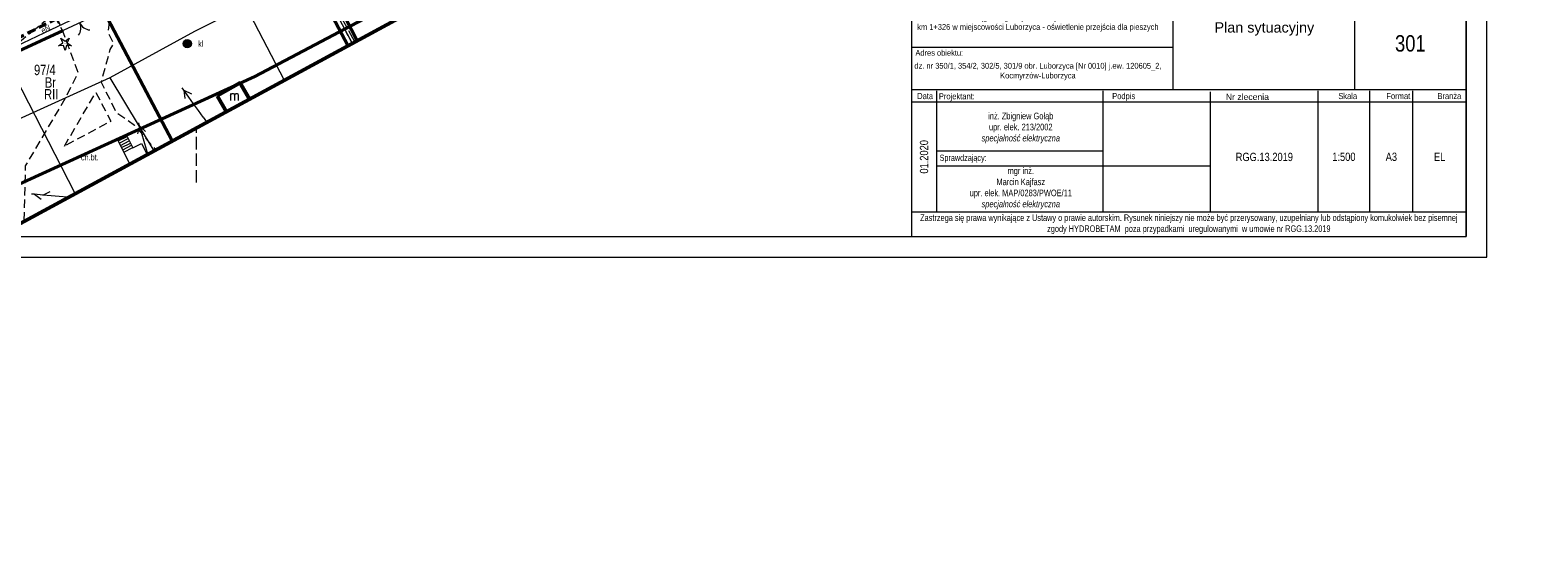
# Model space of a CAD drawing. Header units: metres. Extents: x 7437415 to 7437762, y 5556624 to 5556902.
# Tile 18 of 36: x 7437580 to 7437762, y 5556624 to 5556685. Entities that reach past the tile are written whole.
import ezdxf
from ezdxf.enums import TextEntityAlignment as Align

# ---------------------------------------------------------------- set-up
doc = ezdxf.new("R2010")
doc.units = ezdxf.units.M
doc.header["$MEASUREMENT"] = 0
for name, pattern in [('DGN Style 1', [1.842793, 0.003066, -1.839727]), ('EGBK02-500', [2, 1.5, -0.5]), ('EGBU01-500', [1, 0.5, -0.5]), ('KTCR02-500', [1.5, 1, -0.5]), ('KTJZ01-500', [2, 1.5, -0.5])]:
    doc.linetypes.add(name, pattern=pattern)
doc.layers.get('0').update_dxf_attribs({"color": 250, "lineweight": 5})
for name, color, linetype, lineweight in [('_TABELKA', 7, 'Continuous', 9), ('brama (linia) - symbol', 7, 'Continuous', 5), ('BUIB02_01', 250, 'Continuous', 5), ('EGBB01', 250, 'Continuous', 5), ('EGBD03', 250, 'Continuous', 5), ('EGBK02', 250, 'Continuous', 5), ('EGBS10', 250, 'Continuous', 5), ('EGBU01', 250, 'Continuous', 5), ('KTCR02', 250, 'Continuous', 5), ('KTJZ01', 250, 'Continuous', 5), ('KTOK02', 250, 'Continuous', 5), ('KTOK05_01', 250, 'Continuous', 5), ('MPZP', 250, 'Continuous', 5), ('OBOP01_01', 250, 'Continuous', 5), ('przewód elektroenergetyczny (linia)', 7, 'Continuous', 5), ('przewód elektroenergetyczny (linia)-Atr1', 7, 'Continuous', 5), ('przewód elektroenergetyczny niskiego napięcia (linia) - symbol', 7, 'Continuous', 5), ('przewód kanalizacyjny (linia)', 7, 'Continuous', 5), ('SUPG_01', 250, 'Continuous', 5), ('SUUS07', 250, 'Continuous', 5), ('Warstwa 1', 250, 'Continuous', 5)]:
    doc.layers.add(name, color=color, linetype=linetype, lineweight=lineweight)
doc.styles.add('ROMANS', font='arial.ttf', dxfattribs={"width": 0.8})
doc.styles.get("Standard").update_dxf_attribs({"font": 'txt.shx', "width": 0.75})
doc.linetypes.add('KTOK05_01-500', pattern='A,3.75,[13,dgnlstyle-rozp_2015.shx,S=0.002778,R=0,X=0,Y=0],3.75', length=7.5)

# ---------------------------------------------------------------- blocks, each defined once
blk = doc.blocks.new('PE04')
at = {"color": 0, "linetype": 'Continuous', "lineweight": 13, "ltscale": 10}
for p, q in [((6.5, 0), (0, 0)), ((6.5, 0), (16.5, 0)), ((16.5, 0), (26.5, 0)), ((26.5, 0), (36.5, 0)), ((36.5, 0), (46.5, 0)), ((46.5, 0), (37.84, 5)), ((46.5, 0), (37.84, -5)), ((46.5, 0), (50, 0))]:
    blk.add_line(p, q, dxfattribs=at)
blk = doc.blocks.new('OK02')
at = {"layer": 'brama (linia) - symbol', "color": 0, "linetype": 'Continuous', "lineweight": 13, "ltscale": 10}
for centre, start, end in [((-15, 0), 0, 60), ((15, 0), 120, 180)]:
    blk.add_arc(centre, 15, start, end, dxfattribs=at)
blk = doc.blocks.new('OBOP01_01')
at = {"layer": 'OBOP01_01', "linetype": 'Continuous', "lineweight": 13}
h = blk.add_hatch(color=96, dxfattribs=at)
edge = h.paths.add_edge_path()
edge.add_arc((0, 0), 0.05, 0, 360)
at = {"layer": 'OBOP01_01', "color": 96, "linetype": 'Continuous', "lineweight": 13, "flags": 128}
blk.add_lwpolyline([(0, -0.83), (-0.17, -0.23), (-0.79, -0.26), (-0.27, 0.09), (-0.49, 0.67), (0, 0.28), (0.49, 0.67), (0.27, 0.09), (0.79, -0.26), (0.17, -0.23), (0, -0.83)], close=True, dxfattribs=at)
blk = doc.blocks.new('SUUS07')
at = {"layer": 'SUUS07', "linetype": 'Continuous', "lineweight": 13}
h = blk.add_hatch(color=8, dxfattribs=at)
edge = h.paths.add_edge_path()
edge.add_arc((0, 0), 0.5, 0, 360)
at = {"layer": 'SUUS07', "color": 250, "linetype": 'Continuous', "lineweight": 13}
blk.add_line((-0.5, 0), (0.5, 0), dxfattribs=at)
blk.add_circle((0, 0), 0.5, dxfattribs=at)

msp = doc.modelspace()

# ---------------------------------------------------------------- linework, layer by layer
at = {"color": 0, "linetype": 'Continuous', "lineweight": 13}
for p, q in [((7437593.127, 5556673.901), (7437592.892, 5556672.929)), ((7437593.127, 5556673.901), (7437592.892, 5556672.929)), ((7437593.127, 5556673.901), (7437593.028, 5556674.236)), ((7437593.127, 5556673.901), (7437593.028, 5556674.236)), ((7437593.409, 5556672.941), (7437593.127, 5556673.901)), ((7437593.127, 5556673.901), (7437593.851, 5556673.211)), ((7437593.409, 5556672.941), (7437593.127, 5556673.901)), ((7437593.127, 5556673.901), (7437593.851, 5556673.211)), ((7437593.691, 5556671.982), (7437593.409, 5556672.941)), ((7437593.691, 5556671.982), (7437593.409, 5556672.941)), ((7437593.974, 5556671.023), (7437593.691, 5556671.982)), ((7437593.974, 5556671.023), (7437593.691, 5556671.982)), ((7437594.131, 5556670.489), (7437593.974, 5556671.023)), ((7437594.131, 5556670.489), (7437593.974, 5556671.023)), ((7437580.468, 5556665.637), (7437580.119, 5556665.668)), ((7437580.468, 5556665.637), (7437580.119, 5556665.668)), ((7437581.464, 5556665.55), (7437580.468, 5556665.637)), ((7437580.468, 5556665.637), (7437581.287, 5556665.063)), ((7437581.464, 5556665.55), (7437580.468, 5556665.637)), ((7437580.468, 5556665.637), (7437581.287, 5556665.063)), ((7437581.464, 5556665.55), (7437582.37, 5556665.972)), ((7437581.464, 5556665.55), (7437582.37, 5556665.972)), ((7437582.46, 5556665.462), (7437581.464, 5556665.55)), ((7437582.46, 5556665.462), (7437581.464, 5556665.55)), ((7437583.456, 5556665.374), (7437582.46, 5556665.462)), ((7437583.456, 5556665.374), (7437582.46, 5556665.462)), ((7437584.452, 5556665.287), (7437583.456, 5556665.374)), ((7437584.452, 5556665.287), (7437583.456, 5556665.374)), ((7437584.452, 5556665.287), (7437584.525, 5556665.281)), ((7437584.452, 5556665.287), (7437584.525, 5556665.281))]:
    msp.add_line(p, q, dxfattribs=at)
at = {"layer": '_TABELKA'}
for p, q in [((7437686.1, 5556695.807), (7437686.1, 5556660.566)), ((7437717.636, 5556678.257), (7437717.636, 5556695.807)), ((7437752.925, 5556695.807), (7437752.925, 5556684.445)), ((7437739.465, 5556689.729), (7437739.465, 5556678.257)), ((7437752.925, 5556688.007), (7437752.925, 5556660.566)), ((7437686.1, 5556683.345), (7437717.636, 5556683.345)), ((7437686.1, 5556678.257), (7437752.925, 5556678.257)), ((7437689.145, 5556663.546), (7437689.145, 5556678.08)), ((7437722.142, 5556663.546), (7437722.142, 5556677.967)), ((7437735.073, 5556663.546), (7437735.073, 5556678.08)), ((7437741.307, 5556663.546), (7437741.307, 5556678.08)), ((7437746.507, 5556663.546), (7437746.507, 5556678.08)), ((7437686.1, 5556676.754), (7437752.925, 5556676.754))]:
    msp.add_line(p, q, dxfattribs=at)
at = {"layer": '_TABELKA', "ltscale": 10}
msp.add_line((7437686.1, 5556663.546), (7437752.925, 5556663.546), dxfattribs=at)
at = {"layer": '_TABELKA', "color": 7}
for points in [[(7437755.425, 5556804.566), (7437414.651, 5556804.566), (7437414.651, 5556658.066), (7437755.425, 5556658.066)], [(7437752.925, 5556802.066), (7437417.151, 5556802.066), (7437417.151, 5556660.566), (7437752.925, 5556660.566)]]:
    msp.add_lwpolyline(points, close=True, dxfattribs=at)
at = {"layer": '_TABELKA'}
for points in [[(7437709.157, 5556678.08), (7437709.157, 5556663.546)], [(7437689.145, 5556670.86), (7437709.157, 5556670.86)], [(7437689.145, 5556669.062), (7437722.142, 5556669.062)]]:
    msp.add_lwpolyline(points, dxfattribs=at)
at = {"layer": '_TABELKA', "linetype": 'DGN Style 1', "flags": 128}
msp.add_lwpolyline([(7437746.664, 5556660.566), (7437752.925, 5556660.566), (7437752.925, 5556676.522)], dxfattribs=at)
at = {"layer": '_TABELKA', "flags": 128}
msp.add_lwpolyline([(7437686.1, 5556660.566), (7437752.925, 5556660.566)], dxfattribs=at)
at = {"layer": 'BUIB02_01', "color": 212, "linetype": 'Continuous', "lineweight": 40}
msp.add_line((7437609.016, 5556704.209), (7437619.315, 5556684.139), dxfattribs=at)
at = {"layer": 'EGBB01', "color": 7, "linetype": 'Continuous', "lineweight": 53, "flags": 128}
for points in [[(7437605.26, 5556679.07), (7437602.48, 5556677.49)], [(7437606.366, 5556677.122), (7437605.26, 5556679.07)], [(7437602.48, 5556677.49), (7437603.561, 5556675.601)]]:
    msp.add_lwpolyline(points, dxfattribs=at)
at = {"layer": 'EGBD03', "color": 96, "linetype": 'Continuous', "lineweight": 13, "flags": 128}
for points in [[(7437608.79, 5556702.48), (7437618.728, 5556683.825)], [(7437588.89, 5556687.53), (7437596.998, 5556672.043)]]:
    msp.add_lwpolyline(points, dxfattribs=at)
at = {"layer": 'EGBK02', "color": 96, "linetype": 'EGBK02-500', "lineweight": 13, "flags": 128}
msp.add_lwpolyline([(7437596.998, 5556672.043), (7437588.89, 5556687.53)], dxfattribs=at)
at = {"layer": 'EGBS10', "color": 7, "linetype": 'Continuous', "lineweight": 13}
for p, q in [((7437590.54, 5556672.06), (7437591.61, 5556672.61)), ((7437590.54, 5556672.06), (7437591.61, 5556672.61)), ((7437591.955, 5556669.309), (7437590.54, 5556672.06)), ((7437590.68, 5556671.79), (7437591.75, 5556672.34)), ((7437590.81, 5556671.53), (7437591.88, 5556672.08)), ((7437590.95, 5556671.26), (7437592.02, 5556671.81)), ((7437591.09, 5556670.99), (7437592.16, 5556671.54)), ((7437591.61, 5556672.61), (7437592.32, 5556671.23)), ((7437592.32, 5556671.23), (7437593.34, 5556671.75)), ((7437593.34, 5556671.75), (7437594.019, 5556670.428)), ((7437591.23, 5556670.73), (7437592.3, 5556671.28))]:
    msp.add_line(p, q, dxfattribs=at)
at = {"layer": 'EGBU01', "color": 96, "linetype": 'EGBU01-500', "lineweight": 13, "flags": 128}
for points in [[(7437618.728, 5556683.825), (7437608.79, 5556702.48)], [(7437608.79, 5556702.48), (7437618.728, 5556683.825)], [(7437583.87, 5556685.3), (7437581.3, 5556690.06)], [(7437588.89, 5556687.53), (7437596.998, 5556672.043)], [(7437596.998, 5556672.043), (7437588.89, 5556687.53)], [(7437575.92, 5556681.62), (7437583.87, 5556685.3)]]:
    msp.add_lwpolyline(points, dxfattribs=at)
at = {"layer": 'KTCR02', "color": 7, "linetype": 'KTCR02-500', "lineweight": 13, "flags": 128}
msp.add_lwpolyline([(7437579.22, 5556662.5), (7437579.39, 5556669.07), (7437584.18, 5556677.18), (7437585.74, 5556680.27), (7437583.87, 5556685.3), (7437583.31, 5556686.59), (7437584.59, 5556687.27), (7437588.01, 5556689.01), (7437588.89, 5556687.53), (7437589.46, 5556686.32), (7437589.32, 5556685.09), (7437590, 5556683.81), (7437589.55, 5556683.08), (7437588.49, 5556679.13), (7437590.29, 5556675.55), (7437592.5, 5556673.98), (7437595.057, 5556670.991)], dxfattribs=at)
msp.add_lwpolyline([(7437584.07, 5556671.44), (7437587.86, 5556677.9), (7437589.66, 5556674.43), (7437584.07, 5556671.44)], close=True, dxfattribs=at)
at = {"layer": 'KTJZ01', "color": 7, "linetype": 'KTJZ01-500', "lineweight": 13, "flags": 128}
for points in [[(7437589.109, 5556707.502), (7437587.51, 5556704.57), (7437591.6, 5556694.89), (7437588.51, 5556693.05), (7437585.23, 5556698.82), (7437583.56, 5556697.89), (7437586.26, 5556692.39), (7437588.01, 5556689.01), (7437584.59, 5556687.27), (7437583.01, 5556687.54), (7437568.72, 5556675.73), (7437566.49, 5556680.22), (7437581.79, 5556690.63), (7437580.06, 5556696.08), (7437576.97, 5556698.63), (7437575.78, 5556700.17)], [(7437619.068, 5556684.009), (7437615.7, 5556690.01), (7437608.45, 5556703.74)]]:
    msp.add_lwpolyline(points, dxfattribs=at)
at = {"layer": 'KTOK02', "color": 7, "linetype": 'Continuous', "lineweight": 13, "flags": 128}
msp.add_lwpolyline([(7437587.9, 5556687.21), (7437583.93, 5556685.36)], dxfattribs=at)
at = {"layer": 'KTOK05_01', "color": 7, "linetype": 'KTOK05_01-500', "lineweight": 40, "flags": 128}
for points in [[(7437618.204, 5556683.541), (7437608.27, 5556702.43), (7437608.26, 5556702.42)], [(7437588.89, 5556687.53), (7437597.032, 5556672.062)], [(7437568.97, 5556671.61), (7437569.48, 5556674.26), (7437578.55, 5556682.89), (7437583.93, 5556685.36)]]:
    msp.add_lwpolyline(points, dxfattribs=at)
at = {"layer": 'MPZP', "color": 212, "linetype": 'KTCR02-500', "lineweight": 40, "flags": 128}
msp.add_lwpolyline([(7437480.406, 5556653.046), (7437497.678, 5556655.366), (7437530.257, 5556663.123), (7437555.691, 5556673.002), (7437601.685, 5556696.111), (7437651.01, 5556723.248), (7437712.92, 5556755.928), (7437752.943, 5556777.073)], dxfattribs=at)
at = {"layer": 'MPZP', "color": 212, "linetype": 'KTOK05_01-500', "lineweight": 40, "flags": 128}
msp.add_lwpolyline([(7437495.183, 5556636.991), (7437534.91, 5556646.91), (7437607.002, 5556679.825), (7437691.32, 5556724.349), (7437761.13, 5556762.033)], dxfattribs=at)
at = {"layer": 'przewód elektroenergetyczny (linia)', "color": 1, "linetype": 'Continuous', "lineweight": 13, "flags": 128}
msp.add_lwpolyline([(7437570.15, 5556675.06), (7437569.67, 5556675.52), (7437578.26, 5556683.46), (7437582.47, 5556685.47), (7437587.88, 5556688.07), (7437585.32, 5556692.93), (7437587.22, 5556693.96)], dxfattribs=at)
at = {"layer": 'przewód kanalizacyjny (linia)', "color": 36, "linetype": 'Continuous', "lineweight": 13, "flags": 128}
msp.add_lwpolyline([(7437585.379, 5556665.743), (7437575.73, 5556684.44)], dxfattribs=at)
at = {"layer": 'SUPG_01', "color": 52, "linetype": 'Continuous', "lineweight": 13, "flags": 128}
for points in [[(7437619.69, 5556696.07), (7437619.33, 5556696.07), (7437605.899, 5556688.332), (7437599.734, 5556685.262), (7437589.523, 5556679.677), (7437568.76, 5556670.23), (7437547.783, 5556659.698), (7437510.677, 5556638.674)], [(7437605.899, 5556688.332), (7437610.54, 5556679.386)], [(7437589.523, 5556679.677), (7437594.859, 5556670.884)]]:
    msp.add_lwpolyline(points, dxfattribs=at)
at = {"layer": 'Warstwa 1', "color": 7, "linetype": 'KTJZ01-500', "lineweight": 13}
msp.add_line((7437600, 5556667.05), (7437600, 5556673.667), dxfattribs=at)
at = {"layer": 'Warstwa 1', "color": 207, "linetype": 'Continuous', "lineweight": 53, "true_color": 0x6e1e6e, "flags": 128}
msp.add_lwpolyline([(7437466.384, 5556694.725), (7437479.253, 5556654.299), (7437507.556, 5556623.548), (7437507.556, 5556623.548), (7437761.553, 5556761.255), (7437724.258, 5556829.774), (7437466.384, 5556694.725)], close=True, dxfattribs=at)

# ---------------------------------------------------------------- block references
at = {"layer": 'KTOK02', "color": 7, "linetype": 'Continuous', "lineweight": 13, "xscale": 0.1, "yscale": 0.1, "zscale": 0.1, "rotation": 204.985}
msp.add_blockref('OK02', (7437585.915, 5556686.285), dxfattribs=at)
at = {"layer": 'OBOP01_01', "color": 96, "linetype": 'Continuous', "lineweight": 13}
msp.add_blockref('OBOP01_01', (7437584.148, 5556683.782), dxfattribs=at)
at = {"layer": 'przewód elektroenergetyczny niskiego napięcia (linia) - symbol', "color": 1, "linetype": 'Continuous', "lineweight": 13, "xscale": 0.1, "yscale": 0.1, "zscale": 0.1, "rotation": 125.496}
msp.add_blockref('PE04', (7437601.17, 5556674.38), dxfattribs=at)
at = {"layer": 'SUUS07', "color": 7, "linetype": 'Continuous', "lineweight": 13}
msp.add_blockref('SUUS07', (7437598.869, 5556683.775), dxfattribs=at)

# ---------------------------------------------------------------- texts
at = {"layer": '_TABELKA', "style": 'ROMANS', "text_generation_flag": 6, "width": 0.8}
for s, height, p in [('Adres obiektu:', 0.70312, (7437686.581, 5556682.327)), ('Skala              Format             Branża', 0.7425, (7437737.517, 5556677.103))]:
    msp.add_text(s, height=height, rotation=180, dxfattribs=at).set_placement(p)
at = {"layer": '_TABELKA', "style": 'ROMANS', "text_generation_flag": 6}
for s, height, width, p in [('Data', 0.7425, 0.8, (7437687.747, 5556677.1)), ('Projektant:', 0.7425, 0.8, (7437691.569, 5556677.073)), ('Podpis', 0.7425, 0.8, (7437711.668, 5556677.1)), ('Nr zlecenia', 0.7425, 1, (7437726.568, 5556676.997)), ('Sprawdzający:', 0.75, 0.8, (7437692.326, 5556669.663))]:
    msp.add_text(s, height=height, rotation=180, dxfattribs=dict(at, width=width)).set_placement(p, align=Align.CENTER)
at = {"layer": '_TABELKA', "attachment_point": 5, "style": 'ROMANS'}
for s, insert, char_height, width in [('{\\C0;\\PBudowa chodnika w ciągu drogi wojewódzkiej nr 776 odc. ref.  050 km 1+134 do km 1+326 w miejscowości Luborzyca - oświetlenie przejścia dla pieszych}', (7437701.333, 5556686.861), 0.703125, 28.07276), ('{\\W1;\\C0;Plan sytuacyjny}', (7437728.613, 5556685.552), 1.2375, 21.70305), ('{\\C0;301}', (7437746.195, 5556683.802), 1.98, 13.45967), ('{\\C0;dz. nr 350/1, 354/2, 302/5, 301/9 obr. Luborzyca [Nr 0010] j.ew. 120605_2, Kocmyrzów-Luborzyca}', (7437701.333, 5556680.422), 0.70312, 28.07276), ('inż. Zbigniew Gołąb\\Pupr. elek. 213/2002\\P{\\fArial|b0|i1|c238|p34;specjalność elektryczna}', (7437699.269, 5556673.62), 0.8, 20.01201), ('RGG.13.2019', (7437728.608, 5556670.135), 1, 12.9314), ('1:500', (7437738.19, 5556670.15), 1, 6.23375), ('A3', (7437743.907, 5556670.15), 1, 5.2), ('EL', (7437749.716, 5556670.15), 1, 6.41748), ('mgr inż.\\PMarcin Kajfasz\\Pupr. elek. MAP/0283/PWOE/11\\P{\\fArial|b0|i1|c238|p34;specjalność elektryczna}', (7437699.269, 5556666.353), 0.8, 20.01201), ('Zastrzega się prawa wynikające z Ustawy o prawie autorskim. Rysunek niniejszy nie może być przerysowany, uzupełniany lub odstąpiony komukolwiek bez pisemnej zgody HYDROBETAM  poza przypadkami  uregulowanymi  w umowie nr RGG.13.2019', (7437719.512, 5556662.042), 0.792, 66.825)]:
    msp.add_mtext(s, dxfattribs=dict(at, insert=insert, char_height=char_height, width=width))
at = {"layer": '_TABELKA', "insert": (7437687.622, 5556670.15), "char_height": 1, "width": 13.20778, "attachment_point": 5, "rotation": 90, "style": 'ROMANS'}
msp.add_mtext('{\\C0;01.2020}', dxfattribs=at)
at = {"layer": 'EGBB01', "color": 7, "linetype": 'Continuous', "lineweight": 30, "width": 0.8}
msp.add_text('m', height=1.25, dxfattribs=at).set_placement((7437604.545, 5556677.579), align=Align.MIDDLE_CENTER)
at = {"layer": 'EGBD03', "color": 96, "linetype": 'Continuous', "lineweight": 30, "insert": (7437580.408, 5556679.971), "char_height": 1.25, "attachment_point": 7, "line_spacing_factor": 0.6}
msp.add_mtext('\\FWORKING_1250;\\H1x;\\W0.8;97/4', dxfattribs=at)
at = {"layer": 'EGBK02', "color": 96, "linetype": 'Continuous', "lineweight": 30, "insert": (7437581.622, 5556677.063), "char_height": 1.25, "attachment_point": 7, "line_spacing_factor": 0.6}
msp.add_mtext('\\FWORKING_1250;\\H1x;\\W0.8;RII', dxfattribs=at)
at = {"layer": 'EGBU01', "color": 96, "linetype": 'Continuous', "lineweight": 30, "insert": (7437581.716, 5556678.479), "char_height": 1.25, "attachment_point": 7, "line_spacing_factor": 0.6}
msp.add_mtext('\\FWORKING_1250;\\H1x;\\W0.8;Br', dxfattribs=at)
at = {"layer": 'KTCR02', "color": 7, "linetype": 'Continuous', "lineweight": 13, "insert": (7437586.065, 5556669.711), "char_height": 0.75, "attachment_point": 7, "line_spacing_factor": 0.6}
msp.add_mtext('\\FWORKING_1250;\\H1x;\\W0.8;ch.bt.', dxfattribs=at)
at = {"layer": 'przewód elektroenergetyczny (linia)-Atr1', "color": 1, "insert": (7437581.32, 5556685.295), "char_height": 0.75, "attachment_point": 4, "rotation": 25.669, "line_spacing_factor": 0.6}
msp.add_mtext('\\FWORKING_1250;\\H1x;\\W0.8;eN', dxfattribs=at)
at = {"layer": 'SUUS07', "color": 7, "linetype": 'Continuous', "lineweight": 13, "insert": (7437600.175, 5556683.4), "char_height": 0.75, "attachment_point": 7, "line_spacing_factor": 0.6}
msp.add_mtext('\\FWORKING;\\H1x;\\W0.8;kl', dxfattribs=at)

doc.saveas('drawing.dxf')
